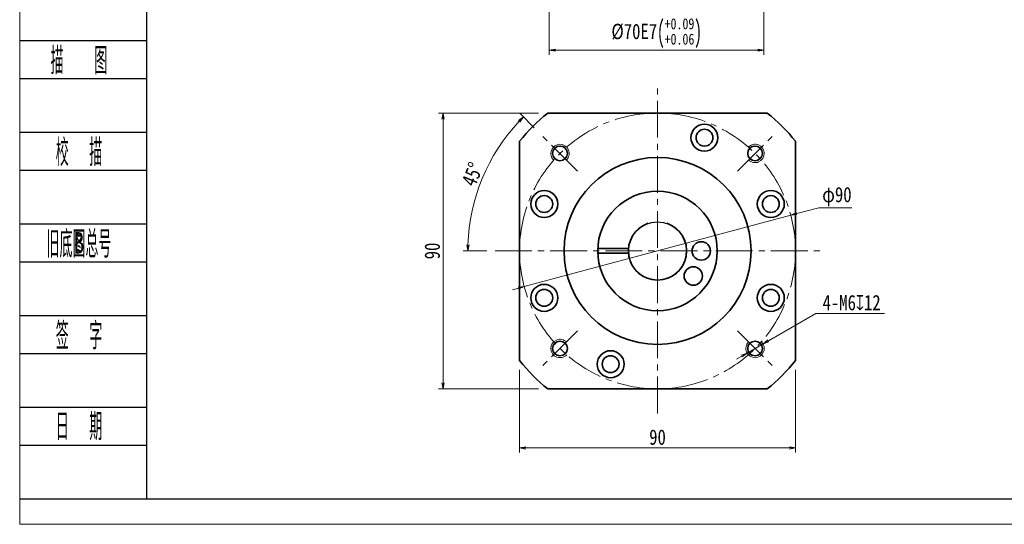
# Model space of a CAD drawing. Header units: millimetres. Extents: x -4 to 695, y -12 to 479.
# Tile 1 of 9: x -1 to 320, y -12 to 152. Entities that reach past the tile are written whole.
import ezdxf
from ezdxf.enums import TextEntityAlignment as Align

# ---------------------------------------------------------------- set-up
doc = ezdxf.new("R2010")
doc.units = ezdxf.units.MM
doc.linetypes.add('点画线', pattern=[18, 12, -2, 2, -2])
doc.layers.add('2细线层', color=4, linetype='Continuous')
doc.layers.add('6文字层', color=3, linetype='Continuous')
for name, color, linetype, lineweight in [('CDRAFT0', 7, 'Continuous', 35), ('EB0', 7, 'Continuous', 35), ('中心线层', 1, '点画线', 18), ('图框_外框线', 7, 'Continuous', 18), ('尺寸线层', 3, 'Continuous', 18), ('粗实线层_1', 7, 'Continuous', 35), ('细实线', 211, 'Continuous', 18)]:
    doc.layers.add(name, color=color, linetype=linetype, lineweight=lineweight)
doc.styles.add('PC_TEXTSTYLE', font='ISOCP.SHX', dxfattribs={"width": 0.707, "bigfont": 'GBCBIG.SHX'})
doc.styles.get("Standard").update_dxf_attribs({"font": 'SimSun.ttf'})
doc.styles.add('宋体', font='SimSun.ttf', dxfattribs={"width": 0.8})
doc.dimstyles.new('A水平标注$0', dxfattribs={"dimtxt": 3.5, "dimasz": 2, "dimexe": 1.5, "dimexo": 3, "dimgap": 1.1, "dimtad": 1, "dimtoh": 1, "dimdec": 4, "dimdsep": 46, "dimtxsty": '宋体', "dimblk": 'OPEN', "dimcen": 3, "dimclrd": 3, "dimclre": 3, "dimclrt": 6, "dimadec": 0, "dimazin": 0, "dimtm": 1e-09, "dimtfac": 1, "dimtdec": 4, "dimtix": 1, "dimtmove": 0, "dimatfit": 3, "dimldrblk": 'OPEN', "dimfxl": 0, "dimlwd": 13, "dimlwe": 13, "dimarcsym": 0})
doc.dimstyles.new('D直径标注φ25', dxfattribs={"dimtxt": 3.5, "dimasz": 2, "dimexe": 1, "dimexo": 3, "dimtad": 1, "dimtoh": 1, "dimdec": 1, "dimdsep": 46, "dimtxsty": '宋体', "dimblk": 'OPEN', "dimcen": 3, "dimclrd": 3, "dimclre": 3, "dimclrt": 130, "dimadec": 0, "dimazin": 0, "dimtm": 1e-09, "dimtfac": 1, "dimtdec": 1, "dimtmove": 0, "dimatfit": 0, "dimldrblk": 'OPEN', "dimfxl": 0, "dimlwd": 13, "dimlwe": 13, "dimarcsym": 0})
doc.dimstyles.new('螺孔(M8-7H)', dxfattribs={"dimtxt": 3.5, "dimasz": 2, "dimexe": 1.25, "dimexo": 3, "dimtad": 1, "dimtoh": 1, "dimdec": 4, "dimdsep": 46, "dimtxsty": '宋体', "dimblk": 'OPEN', "dimcen": 3, "dimclrd": 3, "dimclre": 3, "dimclrt": 2, "dimadec": 0, "dimazin": 0, "dimtm": 1e-09, "dimtfac": 1, "dimtdec": 4, "dimtmove": 0, "dimatfit": 3, "dimldrblk": 'OPEN', "dimfxl": 0, "dimlwd": 9, "dimlwe": 9, "dimarcsym": 0})

# ---------------------------------------------------------------- blocks, each defined once
blk = doc.blocks.new('_Open')
at = {"color": 0, "linetype": 'ByBlock', "lineweight": -2}
for p, q in [((-1, 0.17), (0, 0)), ((-1, -0.17), (0, 0)), ((0, 0), (-1, 0))]:
    blk.add_line(p, q, dxfattribs=at)
blk = doc.blocks.new('*D31')
at = {"layer": 'Defpoints', "color": 0, "transparency": 16777216}
for p in [(171.24, 121.99), (137.06, 31.99), (171.24, 31.99)]:
    blk.add_point(p, dxfattribs=at)
at = {"layer": '尺寸线层', "color": 3, "lineweight": 13, "transparency": 16777216}
for p, q in [((168.24, 121.99), (135.56, 121.99)), ((137.06, 119.99), (137.06, 33.99)), ((168.24, 31.99), (135.56, 31.99))]:
    blk.add_line(p, q, dxfattribs=at)
at = {"layer": '尺寸线层', "color": 3, "lineweight": 13, "transparency": 16777216, "xscale": 2, "yscale": 2, "zscale": 2}
for p, rotation in [((137.06, 121.99), 90), ((137.06, 31.99), 270)]:
    blk.add_blockref('_Open', p, dxfattribs=dict(at, rotation=rotation))
at = {"layer": '尺寸线层', "color": 6, "transparency": 16777216, "insert": (133.56, 76.99), "char_height": 5, "attachment_point": 5, "rotation": 90, "style": '宋体', "bg_fill": 3, "box_fill_scale": 1.1, "bg_fill_color": 256, "bg_fill_true_color": 13158600, "bg_fill_transparency": 0}
blk.add_mtext('90', dxfattribs=at)
blk = doc.blocks.new('*D32')
at = {"layer": 'Defpoints', "color": 0, "transparency": 16777216}
for p in [(168.96, 115.06), (153.46, 107.92), (180.97, 103.05), (154.4, 76.99), (258.85, 76.99)]:
    blk.add_point(p, dxfattribs=at)
at = {"layer": '尺寸线层', "color": 3, "lineweight": 13, "transparency": 16777216}
for p, q in [((166.84, 117.18), (162.23, 121.79)), ((151.4, 76.99), (143.67, 76.99))]:
    blk.add_line(p, q, dxfattribs=at)
blk.add_arc((207.03, 76.99), 61.86, 136.8526, 178.1474, dxfattribs=at)
at = {"layer": '尺寸线层', "color": 3, "lineweight": 13, "transparency": 16777216, "xscale": 2, "yscale": 2, "zscale": 2}
for p, rotation in [((163.29, 120.73), 45.92632355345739), ((145.17, 76.99), 269.0736764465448)]:
    blk.add_blockref('_Open', p, dxfattribs=dict(at, rotation=rotation))
at = {"layer": '尺寸线层', "color": 6, "transparency": 16777216, "insert": (146.65, 102), "char_height": 5, "attachment_point": 5, "rotation": 67.5, "style": '宋体', "bg_fill": 3, "box_fill_scale": 1.1, "bg_fill_color": 256, "bg_fill_true_color": 13158600, "bg_fill_transparency": 0}
blk.add_mtext('45°', dxfattribs=at)
blk = doc.blocks.new('*D33')
at = {"layer": 'Defpoints', "color": 0, "transparency": 16777216}
for p in [(250.49, 88.64), (163.56, 65.34)]:
    blk.add_point(p, dxfattribs=at)
at = {"layer": '尺寸线层', "color": 3, "lineweight": 13, "transparency": 16777216}
for p, q in [((252.43, 89.16), (259.67, 91.1)), ((259.67, 91.1), (270.44, 91.1)), ((163.56, 65.34), (250.49, 88.64)), ((161.63, 64.82), (159.7, 64.3))]:
    blk.add_line(p, q, dxfattribs=at)
at = {"layer": '尺寸线层', "color": 3, "lineweight": 13, "transparency": 16777216, "xscale": 2, "yscale": 2, "zscale": 2}
for p, rotation in [((250.49, 88.64), 195.0068386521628), ((163.56, 65.34), 15.00683865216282)]:
    blk.add_blockref('_Open', p, dxfattribs=dict(at, rotation=rotation))
at = {"layer": '尺寸线层', "color": 130, "transparency": 16777216, "insert": (265.55, 94.71), "char_height": 5, "attachment_point": 5, "style": '宋体', "bg_fill": 3, "box_fill_scale": 1.1, "bg_fill_color": 256, "bg_fill_true_color": 13158600, "bg_fill_transparency": 0}
blk.add_mtext('φ90', dxfattribs=at)
blk = doc.blocks.new('*D34')
at = {"layer": 'Defpoints', "color": 0, "transparency": 16777216}
for p in [(162.03, 41.2), (252.03, 41.2), (252.03, 12.7)]:
    blk.add_point(p, dxfattribs=at)
at = {"layer": '尺寸线层', "color": 3, "lineweight": 13, "transparency": 16777216}
for p, q in [((162.03, 38.2), (162.03, 11.2)), ((252.03, 38.2), (252.03, 11.2)), ((164.03, 12.7), (250.03, 12.7))]:
    blk.add_line(p, q, dxfattribs=at)
at = {"layer": '尺寸线层', "color": 3, "lineweight": 13, "transparency": 16777216, "xscale": 2, "yscale": 2, "zscale": 2, "rotation": 180}
blk.add_blockref('_Open', (162.03, 12.7), dxfattribs=at)
at = {"layer": '尺寸线层', "color": 3, "lineweight": 13, "transparency": 16777216, "xscale": 2, "yscale": 2, "zscale": 2}
blk.add_blockref('_Open', (252.03, 12.7), dxfattribs=at)
at = {"layer": '尺寸线层', "color": 6, "transparency": 16777216, "insert": (207.03, 16.2), "char_height": 5, "attachment_point": 5, "style": '宋体', "bg_fill": 3, "box_fill_scale": 1.1, "bg_fill_color": 256, "bg_fill_true_color": 13158600, "bg_fill_transparency": 0}
blk.add_mtext('90', dxfattribs=at)
blk = doc.blocks.new('*D35')
at = {"color": 3, "lineweight": 9, "transparency": 16777216}
for p, q in [((258.65, 56.55), (243.18, 47.66)), ((281.05, 56.55), (258.65, 56.55)), ((236.25, 43.68), (241.45, 46.67)), ((234.51, 42.68), (232.78, 41.68))]:
    blk.add_line(p, q, dxfattribs=at)
at = {"layer": 'Defpoints', "color": 0, "transparency": 16777216}
for p in [(241.45, 46.67), (236.25, 43.68)]:
    blk.add_point(p, dxfattribs=at)
at = {"color": 3, "lineweight": 9, "transparency": 16777216, "xscale": 2, "yscale": 2, "zscale": 2}
for p, rotation in [((241.45, 46.67), 209.8803833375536), ((236.25, 43.68), 29.8803833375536)]:
    blk.add_blockref('_Open', p, dxfattribs=dict(at, rotation=rotation))
at = {"color": 2, "transparency": 16777216, "insert": (270.35, 60.1), "char_height": 5, "attachment_point": 5, "style": '宋体', "bg_fill": 3, "box_fill_scale": 1.1, "bg_fill_color": 256, "bg_fill_true_color": 13158600, "bg_fill_transparency": 0}
blk.add_mtext('4-M6{\\famgdt|b0|i0|c0|p0;x}{12}', dxfattribs=at)
blk = doc.blocks.new('*D36')
at = {"layer": 'Defpoints', "color": 0, "transparency": 16777216}
for p in [(171.73, 166.7), (241.73, 166.7), (241.73, 142.47)]:
    blk.add_point(p, dxfattribs=at)
at = {"layer": '尺寸线层', "color": 3, "lineweight": 13, "transparency": 16777216}
for p, q in [((171.73, 163.7), (171.73, 140.97)), ((241.73, 163.7), (241.73, 140.97)), ((173.73, 142.47), (239.73, 142.47))]:
    blk.add_line(p, q, dxfattribs=at)
at = {"layer": '尺寸线层', "color": 3, "lineweight": 13, "transparency": 16777216, "xscale": 2, "yscale": 2, "zscale": 2, "rotation": 180}
blk.add_blockref('_Open', (171.73, 142.47), dxfattribs=at)
at = {"layer": '尺寸线层', "color": 3, "lineweight": 13, "transparency": 16777216, "xscale": 2, "yscale": 2, "zscale": 2}
blk.add_blockref('_Open', (241.73, 142.47), dxfattribs=at)
at = {"layer": '尺寸线层', "color": 6, "transparency": 16777216, "insert": (206.73, 148.02), "char_height": 5, "attachment_point": 5, "style": '宋体', "bg_fill": 3, "box_fill_scale": 1.1, "bg_fill_color": 256, "bg_fill_true_color": 13158600, "bg_fill_transparency": 0}
blk.add_mtext('{\\A1;{%%c70}{}{E7\\H0.7143x;{\\H2x;\\W0.5;(}\\S+0.09^ +0.06;{\\H2x;\\W0.5;)}}}', dxfattribs=at)

msp = doc.modelspace()

# ---------------------------------------------------------------- linework, layer by layer
msp.add_circle((207.0296, 76.99091), 9.5)
at = {"layer": '2细线层'}
for p, q in [((-0.89913, 145.61735), (40.29247, 145.61735)), ((-0.89913, 133.30119), (40.29247, 133.30119)), ((-0.89913, 115.70667), (40.29247, 115.70667)), ((-0.89913, 103.3905), (40.29247, 103.3905)), ((-0.89913, 85.79598), (40.29247, 85.79598)), ((-0.89913, 73.47981), (40.29247, 73.47981)), ((-0.89913, 55.88529), (40.29247, 55.88529)), ((-0.89913, 43.56913), (40.29247, 43.56913)), ((-0.89913, 25.9746), (40.29247, 25.9746)), ((-0.89913, 13.65844), (40.29247, 13.65844)), ((-0.89913, -3.93608), (40.29247, -3.93608))]:
    msp.add_line(p, q, dxfattribs=at)
at = {"layer": 'CDRAFT0'}
for centre in [(222.33693, 113.94609), (170.07442, 92.29824), (243.98478, 92.29824), (170.07442, 61.68357), (243.98478, 61.68357), (191.72226, 40.03573)]:
    msp.add_circle(centre, 4.4, dxfattribs=at)
for start, end in [(128.4998296, 141.5000496), (38.4998296, 51.5000496), (218.4998296, 231.5000496), (308.4998296, 321.5000496)]:
    msp.add_arc((207.0296, 76.99091), 57.5, start, end, dxfattribs=at)
at = {"layer": 'EB0'}
for p, q in [((187.54402, 77.74091), (197.55925, 77.74091)), ((187.54402, 76.24091), (197.55925, 76.24091))]:
    msp.add_line(p, q, dxfattribs=at)
for centre, radius in [((207.0296, 76.99091), 19.5), ((221.2796, 76.99091), 3), ((218.70251, 68.81744), 3)]:
    msp.add_circle(centre, radius, dxfattribs=at)
msp.add_arc((207.0296, 76.99091), 9.5, 108.4103907, 71.5915198, dxfattribs=at)
at = {"layer": '中心线层'}
for p, q in [((180.96676, 103.05375), (168.9598, 115.0607)), ((233.09244, 50.92807), (245.09939, 38.92111))]:
    msp.add_line(p, q, dxfattribs=at)
at = {"layer": '粗实线层_1'}
for points in [[(171.2352, 121.99091), (242.82415, 121.99091)], [(162.0296, 41.19651), (162.0296, 112.78546)], [(252.0296, 112.7853), (252.0296, 41.19635)], [(242.82399, 31.99091), (171.23504, 31.99091)]]:
    msp.add_lwpolyline(points, dxfattribs=at)
for centre, radius in [((222.33693, 113.94609), 2.75), ((175.20979, 108.81071), 2.4), ((207.0296, 76.99091), 30.5), ((170.07442, 92.29824), 2.75), ((243.98478, 92.29824), 2.75), ((170.07442, 61.68357), 2.75), ((243.98478, 61.68357), 2.75), ((238.8494, 45.1711), 2.4), ((191.72226, 40.03573), 2.75)]:
    msp.add_circle(centre, radius, dxfattribs=at)
at = {"layer": '细实线'}
for centre, start, end in [((175.20979, 108.81071), 315, 226.9102132), ((238.8494, 45.1711), 135, 46.9102132)]:
    msp.add_arc(centre, 3, start, end, dxfattribs=at)

# ---------------------------------------------------------------- texts
at = {"layer": '6文字层', "color": 3, "style": 'PC_TEXTSTYLE'}
for s, width, p in [('描   图', 0.6667, (18.29932, 139.45927)), ('校  描', 0.667, (18.29932, 109.54858)), ('旧底图总号', 0.667, (18.29932, 79.6379)), ('签  字', 0.667, (18.29932, 49.72721)), ('日  期', 0.667, (18.31029, 19.99212))]:
    msp.add_text(s, height=8.797261, dxfattribs=dict(at, width=width)).set_placement(p, align=Align.MIDDLE)
at = {"layer": '6文字层', "width": 0.707}
msp.add_text('B', height=7.03781, dxfattribs=at).set_placement((18.29932, 79.6379), align=Align.MIDDLE)

# ---------------------------------------------------------------- next in the draw order: dimensions: what is measured, and where the dimension line sits
at = {"layer": '尺寸线层'}
dim = msp.add_linear_dim(base=(137.05715, 31.99091), p1=(171.2352, 121.99091), p2=(171.23504, 31.99091), angle=270, dimstyle='A水平标注$0', override={"dimtxt": 5, "dimgap": 1, "dimdec": 1, "dimpost": '<>', "dimblk": 'Open', "dimtvp": 0.1, "dimtfill": 1, "dimtfillclr": 256}, dxfattribs=at)
dim.commit()
dim.dimension.update_dxf_attribs({"geometry": '*D31', "text_midpoint": (133.55715, 76.99091)})

# ---------------------------------------------------------------- next in the draw order: linework, layer by layer
at = {"layer": '中心线层'}
msp.add_line((180.96676, 50.92807), (168.9598, 38.92111), dxfattribs=at)
at = {"layer": '粗实线层_1'}
msp.add_circle((175.20979, 45.1711), 2.4, dxfattribs=at)
at = {"layer": '细实线'}
msp.add_arc((175.20979, 45.1711), 3, 45, 316.9102132, dxfattribs=at)

# ---------------------------------------------------------------- next in the draw order: dimensions: what is measured, and where the dimension line sits
at = {"layer": '尺寸线层'}
dim = msp.add_angular_dim_2l(base=(153.4611, 107.91869), line1=((180.96676, 103.05375), (168.9598, 115.0607)), line2=((154.39612, 76.99091), (258.85186, 76.99091)), dimstyle='A水平标注$0', override={"dimtxt": 5, "dimgap": 1, "dimdec": 1, "dimpost": '<>', "dimblk": 'Open', "dimtvp": 0.1, "dimtfill": 1, "dimtfillclr": 256}, dxfattribs=at)
dim.commit()
dim.dimension.update_dxf_attribs({"geometry": '*D32', "text_midpoint": (146.64892, 102.0014)})

# ---------------------------------------------------------------- next in the draw order: linework, layer by layer
at = {"layer": '中心线层'}
for p, q in [((207.0296, 23.99091), (207.0296, 129.99091)), ((233.09244, 103.05375), (245.09939, 115.0607)), ((154.0296, 76.99091), (260.0296, 76.99091))]:
    msp.add_line(p, q, dxfattribs=at)
msp.add_circle((207.0296, 76.99091), 45, dxfattribs=at)
at = {"layer": '粗实线层_1'}
msp.add_circle((238.8494, 108.81071), 2.4, dxfattribs=at)
at = {"layer": '细实线'}
msp.add_arc((238.8494, 108.81071), 3, 225, 136.9102132, dxfattribs=at)

# ---------------------------------------------------------------- next in the draw order: dimensions: what is measured, and where the dimension line sits
at = {"layer": '尺寸线层'}
dim = msp.add_diameter_dim_2p(p1=(163.56433, 65.33886), p2=(250.49487, 88.64295), dimstyle='D直径标注φ25', override={"dimtxt": 5, "dimgap": 1, "dimpost": 'φ<>'}, dxfattribs=at)
dim.commit()
dim.dimension.update_dxf_attribs({"geometry": '*D33', "text_midpoint": (265.55299, 91.10268), "dimtype": 163})

# ---------------------------------------------------------------- next in the draw order: linework, layer by layer
at = {"layer": '图框_外框线', "color": 3}
msp.add_lwpolyline([(-1.04482, -12.20354), (693.42179, -12.20354), (693.42179, 478.88356), (-1.04482, 478.88356)], close=True, dxfattribs=at)
at = {"layer": '图框_外框线', "color": 3, "lineweight": 25}
msp.add_lwpolyline([(40.29247, -3.93608), (685.15433, -3.93608), (685.15433, 470.6161), (40.29247, 470.6161)], close=True, dxfattribs=at)

# ---------------------------------------------------------------- next in the draw order: dimensions: what is measured, and where the dimension line sits
at = {"layer": '尺寸线层'}
dim = msp.add_linear_dim(base=(241.73002, 142.46705), p1=(171.73002, 166.69657), p2=(241.73002, 166.69657), text='{\\A1;{%%c<>}{}{E7\\H0.7143x;{\\H2x;\\W0.5;(}\\S+0.09^ +0.06;{\\H2x;\\W0.5;)}}}', dimstyle='A水平标注$0', override={"dimtxt": 5, "dimgap": 1, "dimdec": 1, "dimpost": '<>', "dimblk": 'Open', "dimtp": 0.09, "dimtm": -0.06, "dimtdec": 2, "dimtvp": 0.1, "dimtfill": 1, "dimtfillclr": 256, "dimtzin": 8}, dxfattribs=at)
dim.commit()
dim.dimension.update_dxf_attribs({"geometry": '*D36', "text_midpoint": (206.73002, 142.46705), "dimtype": 160})
dim = msp.add_linear_dim(base=(252.0296, 12.69622), p1=(162.02952, 41.19645), p2=(252.0296, 41.19635), dimstyle='A水平标注$0', override={"dimtxt": 5, "dimgap": 1, "dimdec": 1, "dimpost": '<>', "dimblk": 'Open', "dimtvp": 0.1, "dimtfill": 1, "dimtfillclr": 256}, dxfattribs=at)
dim.commit()
dim.dimension.update_dxf_attribs({"geometry": '*D34', "text_midpoint": (207.02956, 16.19622)})

# ---------------------------------------------------------------- next in the draw order: dimensions: what is measured, and where the dimension line sits
dim = msp.add_diameter_dim_2p(p1=(236.2482, 43.67653), p2=(241.4506, 46.66567), text='4-M<>{\\famgdt|b0|i0|c0|p0;x}{12}', dimstyle='螺孔(M8-7H)', override={"dimtxt": 5, "dimgap": 1, "dimtad": 1, "dimtih": 0, "dimtoh": 1, "dimdec": 4, "dimlfac": 1, "dimpost": '<>', "dimcen": 0, "dimse1": 0, "dimse2": 0, "dimsd1": 0, "dimsd2": 0, "dimtix": 0, "dimtofl": 1, "dimatfit": 3, "dimtvp": 0.1})
dim.commit()
dim.dimension.update_dxf_attribs({"geometry": '*D35', "text_midpoint": (270.34909, 56.5475), "dimtype": 163})

doc.saveas('drawing.dxf')
